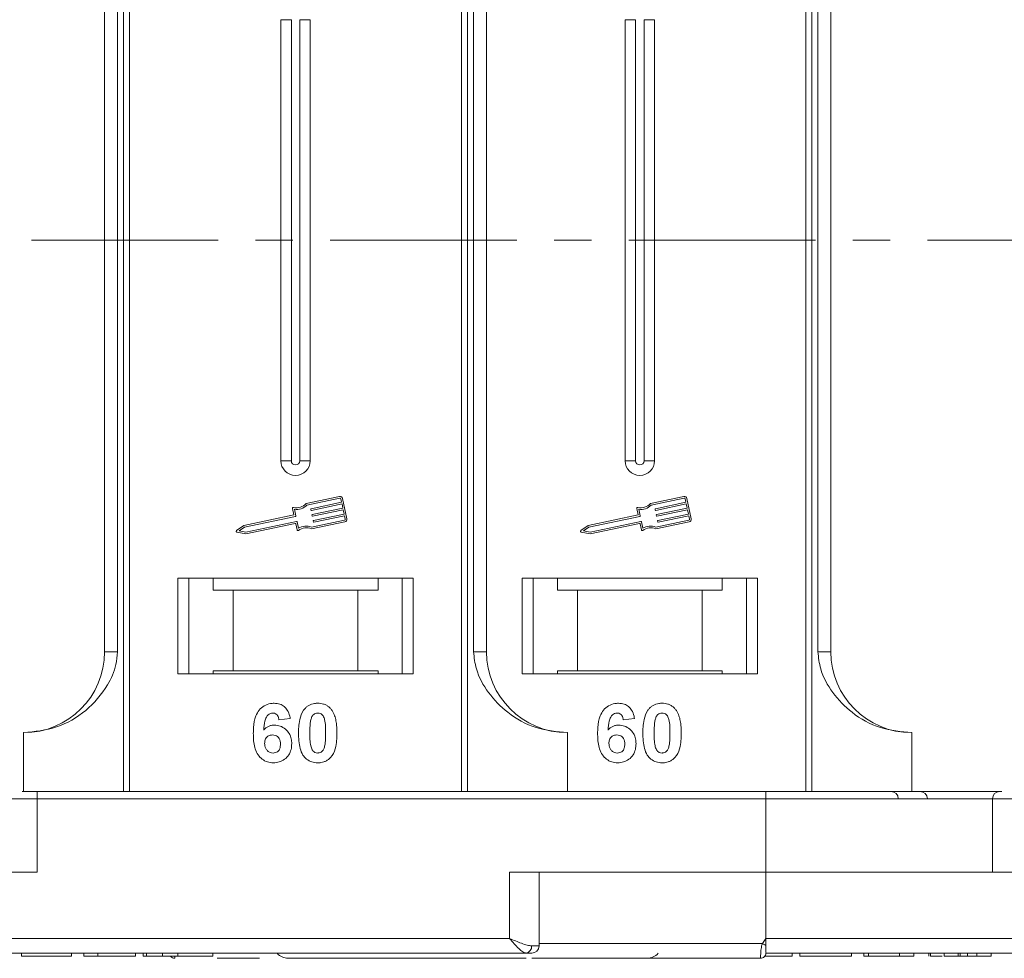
# Model space of a CAD drawing. Header units: millimetres. Extents: x 2098 to 3561, y 550 to 1583.
# Tile 9 of 84: x 2754 to 2821, y 798 to 862. Entities that reach past the tile are written whole.
import ezdxf

# ---------------------------------------------------------------- set-up
doc = ezdxf.new("R2010")
doc.units = ezdxf.units.MM
doc.linetypes.add('CENTERX2', pattern=[20.32, 12.7, -2.54, 2.54, -2.54])

msp = doc.modelspace()

# ---------------------------------------------------------------- linework, layer by layer
at = {"color": 7, "linetype": 'Continuous', "lineweight": 15}
for p, q in [((2761.069, 884.35), (2761.069, 846.85)), ((2761.488, 846.85), (2761.488, 884.35)), ((2784.064, 884.35), (2784.064, 846.85)), ((2784.483, 846.85), (2784.483, 884.35)), ((2807.493, 884.35), (2807.493, 846.85)), ((2807.913, 846.85), (2807.913, 884.35)), ((2759.776, 874.85), (2759.776, 846.85)), ((2760.661, 846.85), (2760.661, 874.85)), ((2784.891, 874.85), (2784.891, 846.85)), ((2785.776, 846.85), (2785.776, 874.85)), ((2808.32, 874.85), (2808.32, 846.85)), ((2809.205, 846.85), (2809.205, 874.85)), ((2771.776, 861.85), (2771.776, 846.85)), ((2771.776, 861.85), (2772.491, 861.85)), ((2772.491, 861.85), (2772.491, 846.85)), ((2773.061, 846.85), (2773.061, 861.85)), ((2773.776, 861.85), (2773.061, 861.85)), ((2773.776, 846.85), (2773.776, 861.85)), ((2795.205, 861.85), (2795.205, 846.85)), ((2795.205, 861.85), (2795.92, 861.85)), ((2795.92, 861.85), (2795.92, 846.85)), ((2796.49, 846.85), (2796.49, 861.85)), ((2797.205, 861.85), (2796.49, 861.85)), ((2797.205, 846.85), (2797.205, 861.85)), ((2759.776, 846.85), (2759.776, 818.85)), ((2760.661, 818.85), (2760.661, 846.85)), ((2761.069, 846.85), (2761.069, 809.35)), ((2761.488, 809.35), (2761.488, 846.85)), ((2771.776, 846.85), (2771.776, 831.85)), ((2772.491, 846.85), (2772.491, 831.85)), ((2773.061, 831.85), (2773.061, 846.85)), ((2773.776, 831.85), (2773.776, 846.85)), ((2784.064, 846.85), (2784.064, 809.35)), ((2784.483, 809.35), (2784.483, 846.85)), ((2784.891, 846.85), (2784.891, 818.85)), ((2785.776, 818.85), (2785.776, 846.85)), ((2795.205, 846.85), (2795.205, 831.85)), ((2795.92, 846.85), (2795.92, 831.85)), ((2796.49, 831.85), (2796.49, 846.85)), ((2797.205, 831.85), (2797.205, 846.85)), ((2807.493, 846.85), (2807.493, 809.35)), ((2807.913, 809.35), (2807.913, 846.85)), ((2808.32, 846.85), (2808.32, 818.85)), ((2809.205, 818.85), (2809.205, 846.85)), ((2772.491, 831.85), (2771.776, 831.85)), ((2773.776, 831.85), (2773.061, 831.85)), ((2795.92, 831.85), (2795.205, 831.85)), ((2797.205, 831.85), (2796.49, 831.85)), ((2775.772, 829.417), (2773.494, 828.936)), ((2775.797, 829.302), (2773.554, 828.828)), ((2773.832, 828.587), (2775.915, 829.027)), ((2775.939, 828.912), (2773.856, 828.472)), ((2775.915, 829.027), (2775.866, 829.257)), ((2776, 828.625), (2775.939, 828.912)), ((2776.272, 827.902), (2775.981, 829.281)), ((2799.202, 829.417), (2796.923, 828.936)), ((2799.226, 829.302), (2796.983, 828.828)), ((2797.262, 828.587), (2799.344, 829.027)), ((2799.368, 828.912), (2797.286, 828.472)), ((2799.344, 829.027), (2799.296, 829.257)), ((2799.429, 828.625), (2799.368, 828.912)), ((2799.702, 827.902), (2799.411, 829.281)), ((2772.665, 828.16), (2769.267, 827.442)), ((2772.572, 828.605), (2772.665, 828.16)), ((2772.705, 828.543), (2772.799, 828.099)), ((2773.822, 828.495), (2773.809, 828.552)), ((2773.907, 828.093), (2773.894, 828.15)), ((2773.917, 828.185), (2776, 828.625)), ((2776.024, 828.51), (2773.941, 828.07)), ((2774.002, 827.783), (2776.085, 828.223)), ((2776.085, 828.223), (2776.024, 828.51)), ((2796.095, 828.16), (2792.696, 827.442)), ((2796.001, 828.605), (2796.095, 828.16)), ((2796.134, 828.543), (2796.228, 828.099)), ((2797.251, 828.495), (2797.239, 828.552)), ((2797.336, 828.093), (2797.324, 828.15)), ((2797.347, 828.185), (2799.429, 828.625)), ((2799.453, 828.51), (2797.371, 828.07)), ((2797.432, 827.783), (2799.514, 828.223)), ((2799.514, 828.223), (2799.453, 828.51)), ((2772.776, 828.064), (2769.315, 827.332)), ((2769.387, 826.988), (2772.849, 827.719)), ((2769.388, 826.868), (2772.758, 827.58)), ((2772.793, 827.557), (2772.881, 827.141)), ((2772.884, 827.696), (2772.977, 827.252)), ((2773.858, 827.212), (2776.136, 827.693)), ((2773.869, 827.334), (2776.112, 827.808)), ((2773.992, 827.69), (2773.979, 827.748)), ((2776.109, 828.108), (2774.026, 827.668)), ((2776.157, 827.878), (2776.109, 828.108)), ((2796.205, 828.064), (2792.744, 827.332)), ((2792.817, 826.988), (2796.278, 827.719)), ((2792.818, 826.868), (2796.188, 827.58)), ((2796.222, 827.557), (2796.31, 827.141)), ((2796.313, 827.696), (2796.407, 827.252)), ((2797.287, 827.212), (2799.566, 827.693)), ((2797.299, 827.334), (2799.542, 827.808)), ((2797.421, 827.69), (2797.409, 827.748)), ((2799.538, 828.108), (2797.456, 827.668)), ((2799.587, 827.878), (2799.538, 828.108)), ((2769.267, 827.442), (2768.765, 827.091)), ((2768.787, 826.986), (2769.388, 826.868)), ((2769.315, 827.332), (2768.945, 827.074)), ((2768.945, 827.074), (2769.387, 826.988)), ((2792.696, 827.442), (2792.194, 827.091)), ((2792.217, 826.986), (2792.818, 826.868)), ((2792.744, 827.332), (2792.375, 827.074)), ((2792.375, 827.074), (2792.817, 826.988)), ((2780.776, 823.85), (2764.776, 823.85)), ((2764.776, 823.85), (2764.776, 817.35)), ((2765.526, 817.35), (2765.526, 823.85)), ((2767.162, 823.85), (2767.162, 823.05)), ((2778.39, 823.05), (2778.39, 823.85)), ((2780.026, 823.85), (2780.026, 817.35)), ((2780.776, 817.35), (2780.776, 823.85)), ((2804.205, 823.85), (2788.205, 823.85)), ((2788.205, 823.85), (2788.205, 817.35)), ((2788.955, 817.35), (2788.955, 823.85)), ((2790.592, 823.85), (2790.592, 823.05)), ((2801.819, 823.05), (2801.819, 823.85)), ((2803.455, 823.85), (2803.455, 817.35)), ((2804.205, 817.35), (2804.205, 823.85)), ((2767.162, 823.05), (2768.526, 823.05)), ((2768.526, 823.05), (2768.526, 817.55)), ((2768.526, 823.05), (2777.026, 823.05)), ((2777.026, 817.55), (2777.026, 823.05)), ((2777.026, 823.05), (2778.39, 823.05)), ((2790.592, 823.05), (2791.955, 823.05)), ((2791.955, 823.05), (2791.955, 817.55)), ((2791.955, 823.05), (2800.455, 823.05)), ((2800.455, 817.55), (2800.455, 823.05)), ((2800.455, 823.05), (2801.819, 823.05)), ((2759.776, 818.85), (2760.661, 818.85)), ((2784.891, 818.85), (2785.776, 818.85)), ((2808.32, 818.85), (2809.205, 818.85)), ((2768.526, 817.55), (2767.162, 817.55)), ((2767.162, 817.35), (2767.162, 817.55)), ((2768.526, 817.55), (2777.026, 817.55)), ((2778.39, 817.55), (2777.026, 817.55)), ((2778.39, 817.55), (2778.39, 817.35)), ((2791.955, 817.55), (2790.592, 817.55)), ((2790.592, 817.35), (2790.592, 817.55)), ((2791.955, 817.55), (2800.455, 817.55)), ((2801.819, 817.55), (2800.455, 817.55)), ((2801.819, 817.55), (2801.819, 817.35)), ((2764.776, 817.35), (2780.776, 817.35)), ((2788.205, 817.35), (2804.205, 817.35)), ((2772.417, 814.306), (2771.648, 814.222)), ((2795.846, 814.306), (2795.077, 814.222)), ((2754.276, 809.35), (2754.276, 813.35)), ((2791.276, 813.35), (2791.276, 809.35)), ((2814.705, 813.35), (2814.705, 809.35)), ((2753.204, 808.85), (2755.204, 808.85)), ((2755.204, 808.85), (2755.204, 809.35)), ((2804.776, 809.35), (2755.204, 809.35)), ((2755.204, 803.85), (2755.204, 808.85)), ((2755.204, 808.85), (2804.776, 808.85)), ((2804.776, 808.85), (2804.776, 809.35)), ((2804.776, 808.85), (2804.776, 803.85)), ((2804.776, 808.85), (2820.204, 808.85)), ((2820.204, 808.85), (2820.204, 803.85)), ((2820.204, 808.85), (2822.204, 808.85)), ((2737.776, 803.85), (2755.204, 803.85)), ((2804.776, 803.85), (2787.347, 803.85)), ((2787.347, 803.85), (2787.347, 799.35)), ((2789.347, 798.85), (2789.347, 803.85)), ((2804.776, 799.35), (2804.776, 803.85)), ((2804.776, 803.85), (2822.204, 803.85)), ((2787.347, 799.35), (2737.776, 799.35)), ((2804.542, 799), (2804.776, 799.35)), ((2854.347, 799.35), (2804.776, 799.35)), ((2788.838, 798.85), (2789.347, 798.85)), ((2789.347, 799), (2804.542, 799)), ((2737.776, 798.35), (2762.404, 798.35)), ((2737.776, 798.35), (2788.465, 798.35)), ((2754.135, 798.35), (2754.135, 798.15)), ((2754.135, 798.15), (2757.532, 798.15)), ((2757.532, 798.35), (2757.532, 798.15)), ((2758.366, 798.35), (2758.366, 798.15)), ((2758.366, 798.15), (2759.327, 798.15)), ((2759.327, 798.35), (2759.327, 798.15)), ((2759.327, 798.15), (2761.891, 798.15)), ((2761.891, 798.35), (2761.891, 798.15)), ((2762.404, 798.35), (2762.404, 798.15)), ((2762.627, 798.35), (2762.627, 798.15)), ((2763.715, 798.35), (2763.715, 798.15)), ((2764.555, 798), (2764.555, 798)), ((2764.769, 798.35), (2764.769, 798.15)), ((2767.148, 798.35), (2767.148, 798.15)), ((2804.426, 798), (2804.426, 798)), ((2804.776, 798.352), (2804.776, 798.35)), ((2804.776, 798.35), (2855.465, 798.35)), ((2804.776, 798.35), (2829.404, 798.35)), ((2806.577, 798.35), (2806.577, 798.15)), ((2807.09, 798.15), (2807.09, 798.35)), ((2807.09, 798.15), (2810.616, 798.15)), ((2810.616, 798.35), (2810.616, 798.15)), ((2811.449, 798.35), (2811.449, 798.15)), ((2811.449, 798.15), (2811.769, 798.15)), ((2811.769, 798.35), (2811.769, 798.15)), ((2811.769, 798.15), (2813.885, 798.15)), ((2813.885, 798.15), (2813.885, 798.35)), ((2813.885, 798.15), (2814.846, 798.15)), ((2814.846, 798.35), (2814.846, 798.15)), ((2815.872, 798.35), (2815.872, 798.15)), ((2815.981, 798.35), (2815.981, 798.15)), ((2816.904, 798.35), (2816.904, 798.15)), ((2817.866, 798.15), (2816.904, 798.15)), ((2817.866, 798.35), (2817.866, 798.15)), ((2817.996, 798.35), (2817.996, 798.15)), ((2818.511, 798.35), (2818.511, 798.15)), ((2819.148, 798.35), (2819.148, 798.15)), ((2819.148, 798.15), (2820.109, 798.15)), ((2820.109, 798.35), (2820.109, 798.15))]:
    msp.add_line(p, q, dxfattribs=at)
at = {"color": 1, "linetype": 'CENTERX2', "lineweight": 13}
msp.add_line((3397.429, 846.85), (2559.346, 846.85), dxfattribs=at)
at = {"color": 7, "linetype": 'Continuous', "lineweight": 15}
for centre, radius, start, end in [((2772.776, 831.85), 1, 180, 0), ((2772.776, 831.85), 0.285, 180, 0), ((2796.205, 831.85), 1, 180, 0), ((2796.205, 831.85), 0.285, 180, 0), ((2772.848, 829.522), 0.873, 256.41469, 317.74736), ((2772.848, 829.522), 0.99, 261.69305, 315.48899), ((2775.809, 829.245), 0.176, 11.9297, 101.9297), ((2775.809, 829.245), 0.0587, 11.9297, 101.9297), ((2796.277, 829.522), 0.873, 256.41469, 317.74736), ((2796.277, 829.522), 0.99, 261.69305, 315.48899), ((2799.238, 829.245), 0.176, 11.9297, 101.9297), ((2799.238, 829.245), 0.0587, 11.9297, 101.9297), ((2772.629, 828.617), 0.0587, 76.41469, 191.9297), ((2773.838, 828.558), 0.0294, 101.9297, 191.9297), ((2773.85, 828.501), 0.0294, 191.9297, 281.9297), ((2773.923, 828.156), 0.0294, 101.9297, 191.9297), ((2796.058, 828.617), 0.0587, 76.41469, 191.9297), ((2797.268, 828.558), 0.0294, 101.9297, 191.9297), ((2797.28, 828.501), 0.0294, 191.9297, 281.9297), ((2797.353, 828.156), 0.0294, 101.9297, 191.9297), ((2772.764, 827.551), 0.0294, 11.9297, 101.9297), ((2772.77, 828.092), 0.0294, 281.9297, 11.9297), ((2772.855, 827.69), 0.0294, 11.9297, 101.9297), ((2773.935, 828.099), 0.0294, 191.9297, 281.9297), ((2774.008, 827.754), 0.0294, 101.9297, 191.9297), ((2774.02, 827.696), 0.0294, 191.9297, 281.9297), ((2776.1, 827.866), 0.0587, 281.9297, 11.9297), ((2776.1, 827.866), 0.176, 281.9297, 11.9297), ((2796.194, 827.551), 0.0294, 11.9297, 101.9297), ((2796.199, 828.092), 0.0294, 281.9297, 11.9297), ((2796.284, 827.69), 0.0294, 11.9297, 101.9297), ((2797.365, 828.099), 0.0294, 191.9297, 281.9297), ((2797.438, 827.754), 0.0294, 101.9297, 191.9297), ((2797.45, 827.696), 0.0294, 191.9297, 281.9297), ((2799.53, 827.866), 0.0587, 281.9297, 11.9297), ((2799.53, 827.866), 0.176, 281.9297, 11.9297), ((2768.798, 827.043), 0.0587, 124.95116, 258.90824), ((2772.938, 827.154), 0.0587, 191.9297, 307.44471), ((2773.504, 826.414), 0.873, 66.11204, 127.44471), ((2773.504, 826.414), 0.99, 68.37041, 122.16635), ((2792.228, 827.043), 0.0587, 124.95116, 258.90824), ((2796.368, 827.154), 0.0587, 191.9297, 307.44471), ((2796.934, 826.414), 0.873, 66.11204, 127.44471), ((2796.934, 826.414), 0.99, 68.37041, 122.16635), ((2754.276, 818.85), 5.5, 270, 0), ((2791.276, 818.85), 5.5, 180, 270), ((2814.705, 818.85), 5.5, 180, 270), ((2813.294, 808.85), 0.5, 0, 90), ((2815.277, 808.85), 0.5, 0, 90), ((2820.704, 808.85), 0.5, 90, 180), ((2788.391, 798.795), 0.451, 279.5202, 7.08135), ((2788.847, 798.85), 0.5, 270, 0), ((2840.32, 865.927), 75.89, 241.87179, 242.07191), ((2764.555, 798.35), 0.35, 215.64347, 270.00182), ((2772.276, 799), 1, 221.2946, 270), ((2796.705, 799), 1, 270, 319.04573), ((2804.426, 798.35), 0.35, 269.99809, 359.99965)]:
    msp.add_arc(centre, radius, start, end, dxfattribs=at)
for points, knots in [([(2754.276, 813.35), (2755.036, 813.427), (2756.556, 813.58), (2758.578, 814.769), (2759.91, 816.32), (2760.57, 817.764), (2760.637, 818.556), (2760.661, 818.85)], [0, 0, 0, 0, 0.249096, 0.498243, 0.745205, 0.90541, 1, 1, 1, 1]), ([(2784.891, 818.85), (2784.934, 818.46), (2785.045, 817.461), (2785.869, 816.007), (2787.239, 814.594), (2789.104, 813.557), (2790.555, 813.419), (2791.276, 813.35)], [0, 0, 0, 0, 0.125713, 0.321276, 0.524466, 0.763484, 1, 1, 1, 1]), ([(2808.32, 818.85), (2808.364, 818.46), (2808.475, 817.461), (2809.298, 816.007), (2810.668, 814.594), (2812.534, 813.557), (2813.984, 813.419), (2814.705, 813.35)], [0, 0, 0, 0, 0.125713, 0.321276, 0.524466, 0.763484, 1, 1, 1, 1]), ([(2769.904, 813.297), (2769.907, 813.43), (2769.916, 813.831), (2770.006, 814.387), (2770.285, 814.896), (2770.631, 815.198), (2771.001, 815.336), (2771.235, 815.347), (2771.319, 815.35)], [0, 0, 0, 0, 0.142337, 0.429127, 0.589943, 0.751205, 0.909895, 1, 1, 1, 1]), ([(2771.319, 815.35), (2771.455, 815.34), (2771.701, 815.32), (2772.014, 815.136), (2772.255, 814.86), (2772.37, 814.563), (2772.407, 814.364), (2772.417, 814.306)], [0, 0, 0, 0, 0.242691, 0.439002, 0.635006, 0.895059, 1, 1, 1, 1]), ([(2772.981, 813.331), (2772.983, 813.465), (2772.988, 813.768), (2773.061, 814.295), (2773.202, 814.716), (2773.359, 814.921), (2773.377, 814.944)], [0, 0, 0, 0, 0.237381, 0.538918, 0.949082, 1, 1, 1, 1]), ([(2773.377, 814.944), (2773.421, 814.994), (2773.511, 815.096), (2773.68, 815.212), (2773.869, 815.295), (2774.038, 815.333), (2774.179, 815.348), (2774.252, 815.35), (2774.289, 815.35)], [0, 0, 0, 0, 0.193776, 0.3936, 0.587864, 0.788908, 0.894169, 1, 1, 1, 1]), ([(2774.289, 815.35), (2774.355, 815.348), (2774.49, 815.344), (2774.688, 815.3), (2774.879, 815.222), (2775.024, 815.123), (2775.13, 815.025), (2775.179, 814.968), (2775.204, 814.939)], [0, 0, 0, 0, 0.192627, 0.388684, 0.582013, 0.783201, 0.891038, 1, 1, 1, 1]), ([(2775.204, 814.939), (2775.243, 814.885), (2775.323, 814.776), (2775.428, 814.544), (2775.518, 814.248), (2775.568, 813.917), (2775.593, 813.607), (2775.595, 813.418), (2775.596, 813.323)], [0, 0, 0, 0, 0.118432, 0.239329, 0.449434, 0.664178, 0.83182, 1, 1, 1, 1]), ([(2793.334, 813.297), (2793.336, 813.43), (2793.345, 813.831), (2793.436, 814.387), (2793.714, 814.896), (2794.061, 815.198), (2794.431, 815.336), (2794.664, 815.347), (2794.749, 815.35)], [0, 0, 0, 0, 0.142337, 0.429127, 0.589943, 0.751205, 0.909895, 1, 1, 1, 1]), ([(2794.749, 815.35), (2794.885, 815.34), (2795.131, 815.32), (2795.443, 815.136), (2795.684, 814.86), (2795.8, 814.563), (2795.836, 814.364), (2795.846, 814.306)], [0, 0, 0, 0, 0.242691, 0.439002, 0.635006, 0.895059, 1, 1, 1, 1]), ([(2796.41, 813.331), (2796.413, 813.465), (2796.418, 813.768), (2796.49, 814.295), (2796.631, 814.716), (2796.789, 814.921), (2796.806, 814.944)], [0, 0, 0, 0, 0.237381, 0.538918, 0.949082, 1, 1, 1, 1]), ([(2796.806, 814.944), (2796.851, 814.994), (2796.941, 815.096), (2797.11, 815.212), (2797.298, 815.295), (2797.468, 815.333), (2797.609, 815.348), (2797.682, 815.35), (2797.718, 815.35)], [0, 0, 0, 0, 0.193776, 0.3936, 0.587864, 0.788908, 0.894169, 1, 1, 1, 1]), ([(2797.718, 815.35), (2797.785, 815.348), (2797.92, 815.344), (2798.118, 815.3), (2798.308, 815.222), (2798.453, 815.123), (2798.56, 815.025), (2798.609, 814.968), (2798.633, 814.939)], [0, 0, 0, 0, 0.192627, 0.388684, 0.582013, 0.783201, 0.891038, 1, 1, 1, 1]), ([(2798.633, 814.939), (2798.673, 814.885), (2798.752, 814.776), (2798.857, 814.544), (2798.947, 814.248), (2798.997, 813.917), (2799.022, 813.607), (2799.025, 813.418), (2799.026, 813.323)], [0, 0, 0, 0, 0.118432, 0.239329, 0.449434, 0.664178, 0.83182, 1, 1, 1, 1]), ([(2771.221, 814.684), (2771.167, 814.678), (2771.058, 814.667), (2770.906, 814.567), (2770.764, 814.395), (2770.656, 814.033), (2770.631, 813.733), (2770.615, 813.528)], [0, 0, 0, 0, 0.112049, 0.22438, 0.370115, 0.570276, 1, 1, 1, 1]), ([(2771.648, 814.222), (2771.635, 814.3), (2771.616, 814.422), (2771.525, 814.566), (2771.42, 814.647), (2771.312, 814.68), (2771.246, 814.683), (2771.221, 814.684)], [0, 0, 0, 0, 0.33384, 0.5245467, 0.7163724, 0.8918244, 1, 1, 1, 1]), ([(2773.75, 813.323), (2773.751, 813.39), (2773.752, 813.523), (2773.758, 813.704), (2773.768, 813.866), (2773.782, 814.008), (2773.8, 814.151), (2773.824, 814.244), (2773.836, 814.291)], [0, 0, 0, 0, 0.20527, 0.410616, 0.557148, 0.703844, 0.851475, 1, 1, 1, 1]), ([(2773.836, 814.291), (2773.859, 814.36), (2773.898, 814.472), (2774.006, 814.598), (2774.129, 814.664), (2774.228, 814.681), (2774.282, 814.683), (2774.289, 814.684)], [0, 0, 0, 0, 0.334804, 0.542561, 0.750382, 0.970721, 1, 1, 1, 1]), ([(2774.289, 814.684), (2774.346, 814.678), (2774.447, 814.668), (2774.576, 814.593), (2774.686, 814.453), (2774.786, 814.181), (2774.822, 813.785), (2774.826, 813.478), (2774.827, 813.323)], [0, 0, 0, 0, 0.105646, 0.186221, 0.267042, 0.431541, 0.712708, 1, 1, 1, 1]), ([(2794.65, 814.684), (2794.596, 814.678), (2794.488, 814.667), (2794.335, 814.567), (2794.194, 814.395), (2794.085, 814.033), (2794.061, 813.733), (2794.044, 813.528)], [0, 0, 0, 0, 0.112049, 0.22438, 0.370115, 0.570276, 1, 1, 1, 1]), ([(2795.077, 814.222), (2795.065, 814.3), (2795.045, 814.422), (2794.955, 814.566), (2794.849, 814.647), (2794.741, 814.68), (2794.675, 814.683), (2794.65, 814.684)], [0, 0, 0, 0, 0.33384, 0.5245467, 0.7163724, 0.8918244, 1, 1, 1, 1]), ([(2797.18, 813.323), (2797.18, 813.39), (2797.181, 813.523), (2797.187, 813.704), (2797.197, 813.866), (2797.211, 814.008), (2797.23, 814.151), (2797.254, 814.244), (2797.265, 814.291)], [0, 0, 0, 0, 0.20527, 0.410616, 0.557148, 0.703844, 0.851475, 1, 1, 1, 1]), ([(2797.265, 814.291), (2797.289, 814.36), (2797.327, 814.472), (2797.435, 814.598), (2797.559, 814.664), (2797.658, 814.681), (2797.712, 814.683), (2797.718, 814.684)], [0, 0, 0, 0, 0.334804, 0.542561, 0.750382, 0.970721, 1, 1, 1, 1]), ([(2797.718, 814.684), (2797.776, 814.678), (2797.877, 814.668), (2798.005, 814.593), (2798.116, 814.453), (2798.215, 814.181), (2798.252, 813.785), (2798.255, 813.478), (2798.257, 813.323)], [0, 0, 0, 0, 0.105646, 0.186221, 0.267042, 0.431541, 0.712708, 1, 1, 1, 1]), ([(2770.615, 813.528), (2770.661, 813.576), (2770.756, 813.675), (2770.901, 813.766), (2771.028, 813.816), (2771.127, 813.844), (2771.231, 813.86), (2771.302, 813.862), (2771.338, 813.863)], [0, 0, 0, 0, 0.243654, 0.49576, 0.617892, 0.741503, 0.870025, 1, 1, 1, 1]), ([(2771.338, 813.863), (2771.473, 813.851), (2771.746, 813.826), (2772.094, 813.61), (2772.36, 813.309), (2772.501, 812.956), (2772.514, 812.712), (2772.519, 812.604)], [0, 0, 0, 0, 0.210216, 0.421975, 0.620016, 0.831037, 1, 1, 1, 1]), ([(2794.044, 813.528), (2794.091, 813.576), (2794.185, 813.675), (2794.33, 813.766), (2794.458, 813.816), (2794.557, 813.844), (2794.661, 813.86), (2794.731, 813.862), (2794.767, 813.863)], [0, 0, 0, 0, 0.243654, 0.49576, 0.617892, 0.741503, 0.870025, 1, 1, 1, 1]), ([(2794.767, 813.863), (2794.903, 813.851), (2795.175, 813.826), (2795.523, 813.61), (2795.789, 813.309), (2795.93, 812.956), (2795.943, 812.712), (2795.949, 812.604)], [0, 0, 0, 0, 0.210216, 0.421975, 0.620016, 0.831037, 1, 1, 1, 1]), ([(2771.261, 811.299), (2771.126, 811.31), (2770.855, 811.331), (2770.495, 811.532), (2770.203, 811.837), (2769.963, 812.373), (2769.908, 812.883), (2769.905, 813.238), (2769.904, 813.297)], [0, 0, 0, 0, 0.148269, 0.297647, 0.442421, 0.607851, 0.935658, 1, 1, 1, 1]), ([(2770.673, 812.621), (2770.678, 812.704), (2770.686, 812.84), (2770.777, 813.009), (2770.9, 813.118), (2771.048, 813.187), (2771.156, 813.193), (2771.208, 813.197)], [0, 0, 0, 0, 0.2767209, 0.4568705, 0.6370074, 0.8240683, 1, 1, 1, 1]), ([(2771.208, 813.197), (2771.275, 813.191), (2771.401, 813.181), (2771.561, 813.087), (2771.68, 812.952), (2771.742, 812.767), (2771.747, 812.634), (2771.75, 812.564)], [0, 0, 0, 0, 0.213757, 0.394944, 0.576585, 0.777311, 1, 1, 1, 1]), ([(2774.289, 811.299), (2774.153, 811.309), (2773.882, 811.33), (2773.528, 811.528), (2773.24, 811.842), (2773.006, 812.453), (2772.991, 812.973), (2772.981, 813.331)], [0, 0, 0, 0, 0.1475277, 0.2965695, 0.43214, 0.6087374, 1, 1, 1, 1]), ([(2774.289, 811.966), (2774.221, 811.974), (2774.111, 811.987), (2773.982, 812.073), (2773.879, 812.224), (2773.786, 812.496), (2773.756, 812.885), (2773.752, 813.177), (2773.75, 813.323)], [0, 0, 0, 0, 0.125351, 0.202197, 0.279182, 0.459742, 0.727968, 1, 1, 1, 1]), ([(2774.827, 813.323), (2774.827, 813.256), (2774.826, 813.123), (2774.82, 812.942), (2774.81, 812.781), (2774.796, 812.64), (2774.777, 812.498), (2774.753, 812.405), (2774.741, 812.358)], [0, 0, 0, 0, 0.205942, 0.411959, 0.558149, 0.704502, 0.851801, 1, 1, 1, 1]), ([(2775.596, 813.323), (2775.594, 813.19), (2775.589, 812.886), (2775.519, 812.366), (2775.381, 811.944), (2775.223, 811.736), (2775.201, 811.705)], [0, 0, 0, 0, 0.236629, 0.537361, 0.932986, 1, 1, 1, 1]), ([(2794.691, 811.299), (2794.556, 811.31), (2794.284, 811.331), (2793.924, 811.532), (2793.632, 811.837), (2793.392, 812.373), (2793.338, 812.883), (2793.334, 813.238), (2793.334, 813.297)], [0, 0, 0, 0, 0.148269, 0.297647, 0.442421, 0.607851, 0.935658, 1, 1, 1, 1]), ([(2794.103, 812.621), (2794.108, 812.704), (2794.116, 812.84), (2794.207, 813.009), (2794.329, 813.118), (2794.478, 813.187), (2794.585, 813.193), (2794.637, 813.197)], [0, 0, 0, 0, 0.2767209, 0.4568705, 0.6370074, 0.8240683, 1, 1, 1, 1]), ([(2794.637, 813.197), (2794.705, 813.191), (2794.83, 813.181), (2794.99, 813.087), (2795.109, 812.952), (2795.171, 812.767), (2795.177, 812.634), (2795.18, 812.564)], [0, 0, 0, 0, 0.213757, 0.394944, 0.576585, 0.777311, 1, 1, 1, 1]), ([(2797.718, 811.299), (2797.583, 811.309), (2797.311, 811.33), (2796.957, 811.528), (2796.669, 811.842), (2796.436, 812.453), (2796.421, 812.973), (2796.41, 813.331)], [0, 0, 0, 0, 0.1475277, 0.2965695, 0.43214, 0.6087374, 1, 1, 1, 1]), ([(2797.718, 811.966), (2797.65, 811.974), (2797.54, 811.987), (2797.411, 812.073), (2797.308, 812.224), (2797.215, 812.496), (2797.186, 812.885), (2797.182, 813.177), (2797.18, 813.323)], [0, 0, 0, 0, 0.125351, 0.202197, 0.279182, 0.459742, 0.727968, 1, 1, 1, 1]), ([(2798.257, 813.323), (2798.256, 813.256), (2798.255, 813.123), (2798.249, 812.942), (2798.239, 812.781), (2798.225, 812.64), (2798.207, 812.498), (2798.183, 812.405), (2798.171, 812.358)], [0, 0, 0, 0, 0.205942, 0.411959, 0.558149, 0.704502, 0.851801, 1, 1, 1, 1]), ([(2799.026, 813.323), (2799.024, 813.19), (2799.019, 812.886), (2798.948, 812.366), (2798.81, 811.944), (2798.653, 811.736), (2798.63, 811.705)], [0, 0, 0, 0, 0.236629, 0.537361, 0.932986, 1, 1, 1, 1]), ([(2771.246, 811.966), (2771.178, 811.973), (2771.042, 811.987), (2770.866, 812.104), (2770.74, 812.261), (2770.682, 812.444), (2770.676, 812.563), (2770.673, 812.621)], [0, 0, 0, 0, 0.207905, 0.419981, 0.630626, 0.821735, 1, 1, 1, 1]), ([(2771.75, 812.564), (2771.746, 812.479), (2771.74, 812.341), (2771.667, 812.162), (2771.556, 812.053), (2771.412, 811.979), (2771.305, 811.97), (2771.246, 811.966)], [0, 0, 0, 0, 0.2886974, 0.4635526, 0.6399417, 0.8018084, 1, 1, 1, 1]), ([(2772.519, 812.604), (2772.512, 812.469), (2772.496, 812.199), (2772.33, 811.818), (2772.045, 811.518), (2771.672, 811.328), (2771.398, 811.309), (2771.261, 811.299)], [0, 0, 0, 0, 0.1978309, 0.3972998, 0.5989102, 0.7987412, 1, 1, 1, 1]), ([(2774.741, 812.358), (2774.718, 812.289), (2774.68, 812.178), (2774.573, 812.052), (2774.451, 811.986), (2774.352, 811.968), (2774.297, 811.966), (2774.289, 811.966)], [0, 0, 0, 0, 0.3336776, 0.5404125, 0.7472639, 0.9612091, 1, 1, 1, 1]), ([(2794.676, 811.966), (2794.608, 811.973), (2794.471, 811.987), (2794.296, 812.104), (2794.169, 812.261), (2794.111, 812.444), (2794.106, 812.563), (2794.103, 812.621)], [0, 0, 0, 0, 0.207905, 0.419981, 0.630626, 0.821735, 1, 1, 1, 1]), ([(2795.18, 812.564), (2795.176, 812.479), (2795.169, 812.341), (2795.096, 812.162), (2794.986, 812.053), (2794.842, 811.979), (2794.735, 811.97), (2794.676, 811.966)], [0, 0, 0, 0, 0.2886974, 0.4635526, 0.6399417, 0.8018084, 1, 1, 1, 1]), ([(2795.949, 812.604), (2795.941, 812.469), (2795.925, 812.199), (2795.76, 811.818), (2795.474, 811.518), (2795.101, 811.328), (2794.828, 811.309), (2794.691, 811.299)], [0, 0, 0, 0, 0.1978309, 0.3972998, 0.5989102, 0.7987412, 1, 1, 1, 1]), ([(2798.171, 812.358), (2798.147, 812.289), (2798.11, 812.178), (2798.002, 812.052), (2797.88, 811.986), (2797.781, 811.968), (2797.727, 811.966), (2797.718, 811.966)], [0, 0, 0, 0, 0.3336776, 0.5404125, 0.7472639, 0.9612091, 1, 1, 1, 1]), ([(2775.201, 811.705), (2775.156, 811.655), (2775.066, 811.553), (2774.897, 811.438), (2774.708, 811.355), (2774.539, 811.317), (2774.398, 811.302), (2774.325, 811.3), (2774.289, 811.299)], [0, 0, 0, 0, 0.193769, 0.393564, 0.587886, 0.789131, 0.894283, 1, 1, 1, 1]), ([(2798.63, 811.705), (2798.586, 811.655), (2798.496, 811.553), (2798.327, 811.438), (2798.138, 811.355), (2797.969, 811.317), (2797.827, 811.302), (2797.755, 811.3), (2797.718, 811.299)], [0, 0, 0, 0, 0.193769, 0.393564, 0.587886, 0.789131, 0.894283, 1, 1, 1, 1]), ([(2755.204, 809.35), (2755.046, 809.35), (2754.72, 809.35), (2754.359, 809.35), (2754.216, 809.35), (2754.183, 809.35)], [0, 0, 0, 0, 0.421218, 0.866389, 1, 1, 1, 1]), ([(2820.833, 809.35), (2820.543, 809.35), (2819.298, 809.35), (2816.651, 809.35), (2812.929, 809.35), (2808.841, 809.35), (2806.117, 809.35), (2804.776, 809.35)], [0, 0, 0, 0, 0.060519, 0.259148, 0.513188, 0.76031, 1, 1, 1, 1]), ([(2788.465, 798.35), (2788.398, 798.367), (2788.254, 798.403), (2787.975, 798.653), (2787.665, 798.983), (2787.453, 799.228), (2787.347, 799.35)], [0, 0, 0, 0, 0.23435, 0.498195, 0.748869, 1, 1, 1, 1]), ([(2787.347, 799.35), (2787.617, 799.234), (2788.035, 799.053), (2788.534, 798.882), (2788.743, 798.86), (2788.838, 798.85)], [0, 0, 0, 0, 0.498413, 0.772928, 1, 1, 1, 1]), ([(2804.426, 798), (2804.426, 798.008), (2804.425, 798.021), (2804.426, 798.124), (2804.428, 798.27), (2804.439, 798.454), (2804.459, 798.636), (2804.488, 798.823), (2804.525, 798.945), (2804.542, 799)], [0, 0, 0, 0, 0.172016, 0.312756, 0.499599, 0.630391, 0.758026, 0.889228, 1, 1, 1, 1]), ([(2804.776, 798.876), (2804.776, 798.783), (2804.776, 798.598), (2804.776, 798.437), (2804.776, 798.406), (2804.776, 798.397)], [0, 0, 0, 0, 0.412979, 0.825987, 1, 1, 1, 1]), ([(2762.404, 798.15), (2762.405, 798.15), (2762.406, 798.15), (2762.42, 798.15), (2762.445, 798.15), (2762.486, 798.15), (2762.543, 798.15), (2762.599, 798.15), (2762.627, 798.15)], [0, 0, 0, 0, 0.1539502, 0.3081809, 0.478699, 0.6499612, 0.8242026, 1, 1, 1, 1]), ([(2762.627, 798.15), (2762.687, 798.15), (2762.807, 798.15), (2763.124, 798.15), (2763.445, 798.15), (2763.686, 798.15), (2763.715, 798.15)], [0, 0, 0, 0, 0.250896, 0.502166, 0.940512, 1, 1, 1, 1]), ([(2763.715, 798.15), (2763.777, 798.15), (2763.901, 798.15), (2764.085, 798.15), (2764.261, 798.15), (2764.429, 798.15), (2764.598, 798.15), (2764.712, 798.15), (2764.769, 798.15)], [0, 0, 0, 0, 0.185429, 0.37219, 0.527708, 0.683877, 0.841678, 1, 1, 1, 1]), ([(2764.555, 798.121), (2764.556, 798.089), (2764.556, 798.019), (2764.556, 798.007), (2764.555, 798)], [0, 0, 0, 0, 0.449984, 1, 1, 1, 1]), ([(2764.769, 798.15), (2764.902, 798.15), (2765.306, 798.15), (2765.961, 798.15), (2766.579, 798.15), (2767.006, 798.15), (2767.138, 798.15), (2767.146, 798.15), (2767.148, 798.15)], [0, 0, 0, 0, 0.101398, 0.306996, 0.506144, 0.685262, 0.924557, 1, 1, 1, 1]), ([(2767.451, 798), (2767.796, 798), (2768.764, 798), (2769.707, 798), (2770.315, 798)], [0, 0, 0, 0, 0.3567195, 1, 1, 1, 1]), ([(2772.276, 798), (2772.322, 798), (2772.415, 798), (2773.186, 798), (2774.352, 798), (2775.823, 798), (2777.472, 798), (2779.41, 798), (2782.374, 798), (2785.427, 798), (2787.907, 798), (2788.465, 798)], [0, 0, 0, 0, 0.116114, 0.23577, 0.358733, 0.454818, 0.550887, 0.648986, 0.747068, 0.942991, 1, 1, 1, 1]), ([(2788.847, 798), (2789.099, 798), (2790.279, 798), (2792.825, 798), (2796.455, 798), (2800.448, 798), (2803.113, 798), (2804.426, 798)], [0, 0, 0, 0, 0.054031, 0.253851, 0.509638, 0.75851, 1, 1, 1, 1]), ([(2804.705, 798.15), (2804.935, 798.15), (2805.428, 798.15), (2806.017, 798.15), (2806.443, 798.15), (2806.568, 798.15), (2806.575, 798.15), (2806.577, 798.15)], [0, 0, 0, 0, 0.205315, 0.440495, 0.645988, 0.922246, 1, 1, 1, 1]), ([(2815.981, 798.15), (2816.035, 798.15), (2816.144, 798.15), (2816.426, 798.15), (2816.664, 798.15), (2816.779, 798.15)], [0, 0, 0, 0, 0.340796, 0.682573, 1, 1, 1, 1]), ([(2817.996, 798.15), (2817.977, 798.15), (2817.939, 798.15), (2817.911, 798.15), (2817.891, 798.15), (2817.879, 798.15), (2817.87, 798.15), (2817.867, 798.15), (2817.866, 798.15)], [0, 0, 0, 0, 0.193806, 0.393127, 0.544069, 0.695412, 0.847613, 1, 1, 1, 1]), ([(2818.511, 798.15), (2818.469, 798.15), (2818.385, 798.15), (2818.275, 798.15), (2818.181, 798.15), (2818.109, 798.15), (2818.046, 798.15), (2818.013, 798.15), (2817.996, 798.15)], [0, 0, 0, 0, 0.202387, 0.410907, 0.557829, 0.709472, 0.853224, 1, 1, 1, 1]), ([(2818.371, 798.15), (2818.384, 798.15), (2818.486, 798.15), (2818.556, 798.15), (2818.616, 798.15)], [0, 0, 0, 0, 0.13346, 1, 1, 1, 1]), ([(2819.148, 798.15), (2819.145, 798.15), (2819.14, 798.15), (2819.091, 798.15), (2819, 798.15), (2818.882, 798.15), (2818.716, 798.15), (2818.589, 798.15), (2818.511, 798.15)], [0, 0, 0, 0, 0.292027, 0.504854, 0.613905, 0.723685, 0.829816, 1, 1, 1, 1])]:
    msp.add_open_spline(points, degree=3, knots=knots, dxfattribs=at)
for points in [[(2804.776, 799.35), (2804.776, 799.268), (2804.776, 799.102), (2804.776, 798.951), (2804.776, 798.876)], [(2788.847, 798.35), (2788.83, 798.35), (2788.795, 798.35), (2788.575, 798.35), (2788.465, 798.35)]]:
    msp.add_open_spline(points, degree=3, dxfattribs=at)

doc.saveas('drawing.dxf')
